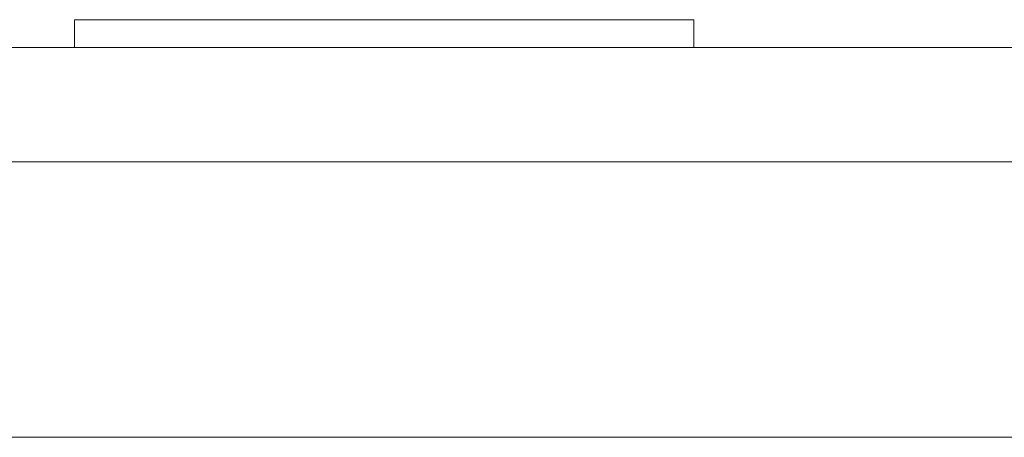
# Model space of a CAD drawing. Header units: millimetres. Extents: x -121668 to 127737, y 1553 to 34854.
# Tile 26 of 99: x -80719 to -64819, y 15900 to 22650. Entities that reach past the tile are written whole.
import ezdxf

# ---------------------------------------------------------------- set-up
doc = ezdxf.new("R2010")
doc.units = ezdxf.units.MM
doc.linetypes.add('Center', pattern=[40, 10, -5, 20, -5])
doc.linetypes.add('Dash', pattern=[6, 3, -3])
for name, color, linetype, lineweight in [('A-DETL-HDLN', 90, 'Dash', 9), ('A-DETL-THIN', 151, 'Continuous', 9), ('A-FLOR-LEVL', 51, 'Continuous', 9), ('A-WALL', 113, 'Continuous', 20)]:
    doc.layers.add(name, color=color, linetype=linetype, lineweight=lineweight)

msp = doc.modelspace()

# ---------------------------------------------------------------- linework, layer by layer
at = {"layer": 'A-DETL-HDLN'}
for p, q in [((-37089.3, 20350), (-86439.3, 20350)), ((-37214.3, 15900), (-86439.3, 15900))]:
    msp.add_line(p, q, dxfattribs=at)
at = {"layer": 'A-DETL-THIN'}
msp.add_line((-63139.3, 22200), (-86439.3, 22200), dxfattribs=at)
at = {"layer": 'A-FLOR-LEVL', "linetype": 'Center', "lineweight": 5}
for p, q in [((-108303, 20350), (-8057.7, 20350)), ((-108303, 15900), (-8057.7, 15900))]:
    msp.add_line(p, q, dxfattribs=at)
at = {"layer": 'A-WALL'}
for p, q in [((-69832.3, 22650), (-79832.3, 22650)), ((-79832.3, 22650), (-79832.3, 22200)), ((-69832.3, 22200), (-69832.3, 22650))]:
    msp.add_line(p, q, dxfattribs=at)

doc.saveas('drawing.dxf')
